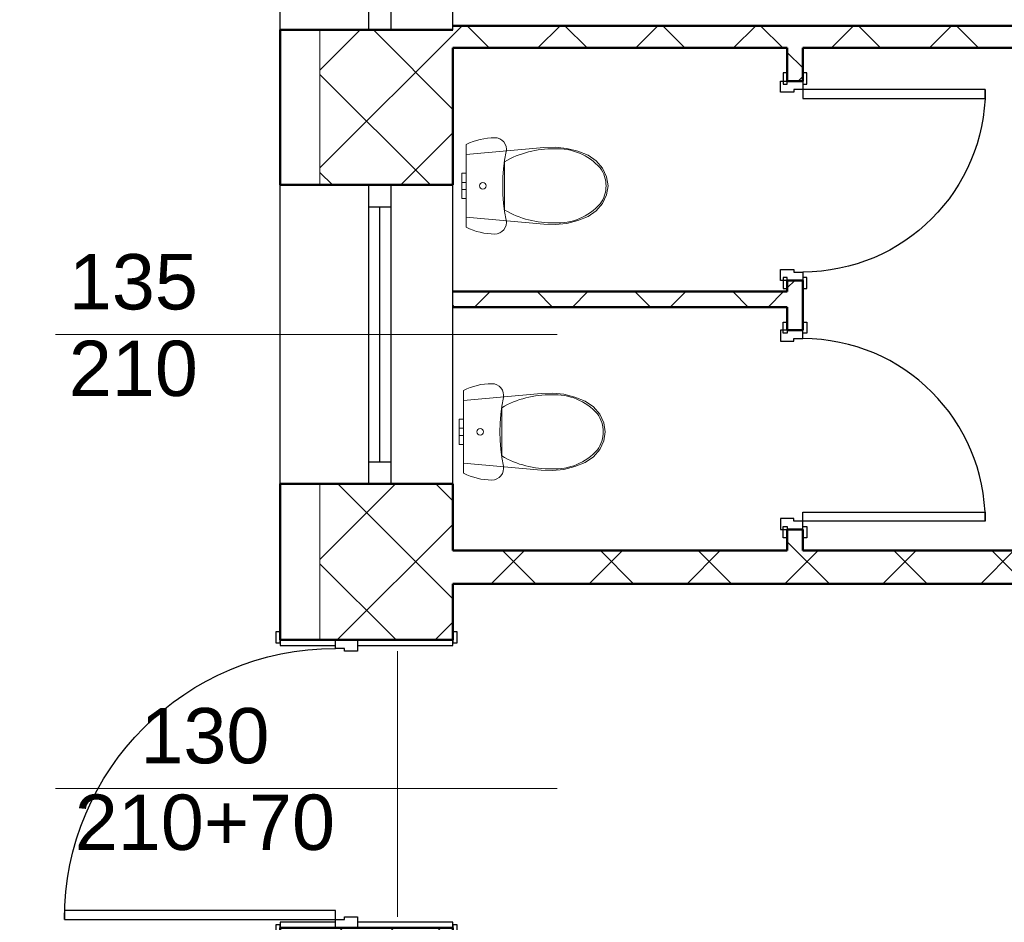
# Model space of a CAD drawing. Header units: millimetres. Extents: x 2215 to 12087, y 6991 to 11359.
# Tile 7 of 26: x 2973 to 3418, y 9784 to 10191. Entities that reach past the tile are written whole.
import ezdxf

# ---------------------------------------------------------------- set-up
doc = ezdxf.new("R2010")
doc.units = ezdxf.units.MM
doc.linetypes.add('{ Half Dash }', pattern=[0])
for name, color, linetype in [('2D - Ogólne', 7, 'Continuous'), ('Drzwi Archicad', 7, 'Continuous'), ('Konstrukcja - Ściany zew', 7, 'Continuous'), ('Okna Archicada', 7, 'Continuous'), ('Opisy - Teksty', 7, 'Continuous')]:
    doc.layers.add(name, color=color, linetype=linetype)
for name, color, linetype, lineweight in [('A_sanitarka', 140, 'Continuous', 13), ('A_ściany istniejące hatch', 82, 'Continuous', 9), ('opis wody', 7, '{ Half Dash }', 15)]:
    doc.layers.add(name, color=color, linetype=linetype, lineweight=lineweight)
doc.styles.get("Standard").update_dxf_attribs({"font": 'arial.ttf'})
doc.styles.add('STYL_AUTOMATYCZNY_1', font='arial.ttf')
doc.dimstyles.new('500', dxfattribs={"dimscale": 5, "dimtxt": 0.2, "dimasz": 0.2, "dimexe": 0.3, "dimexo": 0.625, "dimgap": 0.05, "dimtad": 1, "dimzin": 1, "dimtxsty": 'Standard', "dimblk": 'ARCHTICK', "dimcen": 2.5, "dimadec": 0, "dimazin": 0, "dimtfac": 1, "dimtmove": 0, "dimatfit": 3, "dimfxl": 0.3, "dimfxlon": 1, "dimarcsym": 0})

# ---------------------------------------------------------------- blocks, each defined once
blk = doc.blocks.new('Okno 27_2')
at = {"layer": 'Okna Archicada', "color": 7, "linetype": 'Continuous', "lineweight": 25}
for p, q in [((-675, 400), (675, 400)), ((-675, 0), (-575.0000000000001, 0)), ((-575.0000000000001, 0), (-575.0000000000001, -100)), ((-575.0000000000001, 0), (575.0000000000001, 0)), ((575.0000000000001, -100), (575.0000000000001, 0)), ((575.0000000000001, 0), (675, 0)), ((-575.0000000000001, -50), (575.0000000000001, -50)), ((-575.0000000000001, -100), (-675, -100)), ((575.0000000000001, -100), (-575.0000000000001, -100)), ((675, -100), (575.0000000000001, -100)), ((-675, -380), (675, -380))]:
    blk.add_line(p, q, dxfattribs=at)
at = {"layer": 'Okna Archicada', "color": 7, "linetype": 'Continuous', "lineweight": 50}
for p, q in [((-675, 400), (-675, 0)), ((675, 400), (675, 0)), ((-675, 0), (-675, -100)), ((-675, 0), (-675, -100)), ((675, 0), (675, -100)), ((675, 0), (675, -100)), ((-675, -100), (-675, -380)), ((675, -100), (675, -380))]:
    blk.add_line(p, q, dxfattribs=at)
blk = doc.blocks.new('Drzwi metalowe 27_5')
at = {"layer": 'Drzwi Archicad', "color": 7, "linetype": 'Continuous', "lineweight": 25}
for p, q in [((572.0000000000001, 0), (572, 1224)), ((572, 1224), (612, 1224)), ((612, 1224), (612, 0)), ((-687, 250), (-687, 269)), ((-687, 269), (-637, 269)), ((-637, 269), (-637, 250)), ((637, 269), (687, 269)), ((637, 250), (637, 269)), ((687, 269), (687, 250)), ((-637, 250), (-687, 250)), ((-650, 0), (-650, 250)), ((-650, 250), (-625, 250)), ((-625, 250), (-625, 0)), ((625, 0), (625, 250)), ((625, 250), (650, 250)), ((687, 250), (637, 250)), ((650, 250), (650, 0)), ((-625, 0), (-650, 0)), ((-612, 0), (-650, 0)), ((-650, 0), (-650, -100)), ((-612, -40), (-612, 0)), ((612, 0), (572.0000000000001, 0)), ((650, 0), (612, 0)), ((612, 0), (612, -40)), ((650, 0), (625, 0)), ((650, -100), (650, 0)), ((-600, -40), (-612, -40)), ((-600, -100), (-600, -40)), ((612, -40), (600, -40)), ((600, -40), (600, -100)), ((-650, -530), (-650, -100)), ((-650, -100), (-625, -100)), ((-650, -100), (-600, -100)), ((-625, -100), (-625, -530)), ((600, -100), (650, -100)), ((625, -530), (625, -100)), ((625, -100), (650, -100)), ((650, -100), (650, -530)), ((-687, -549), (-687, -530)), ((-687, -530), (-637, -530)), ((-625, -530), (-650, -530)), ((-637, -530), (-637, -549)), ((650, -530), (625, -530)), ((637, -530), (687, -530)), ((637, -549), (637, -530)), ((687, -530), (687, -549)), ((-637, -549), (-687, -549)), ((687, -549), (637, -549))]:
    blk.add_line(p, q, dxfattribs=at)
at = {"layer": 'Drzwi Archicad', "color": 7, "linetype": 'Continuous', "lineweight": 50}
for p, q in [((-650, 250), (-687, 250)), ((-650, 250), (-687, 250)), ((-650, 250), (-650, 0)), ((-650, 250), (-650, 0)), ((-650, 250), (-650, 0)), ((650, 250), (650, 0)), ((650, 250), (650, 0)), ((650, 250), (650, 0)), ((650, 250), (687, 250)), ((650, 250), (687, 250)), ((-650, 0), (-650, -100)), ((-650, 0), (-650, -100)), ((650, 0), (650, -100)), ((650, 0), (650, -100)), ((-650, -100), (-650, -530)), ((-650, -100), (-650, -530)), ((650, -100), (650, -530)), ((650, -100), (650, -530)), ((-650, -530), (-687, -530)), ((-650, -530), (-687, -530)), ((650, -530), (687, -530)), ((650, -530), (687, -530))]:
    blk.add_line(p, q, dxfattribs=at)
at = {"layer": 'Drzwi Archicad', "color": 7, "linetype": 'Continuous', "lineweight": 25}
blk.add_arc((612, 0), 1224, 90, 180, dxfattribs=at)
blk = doc.blocks.new('Ściana_11_1', base_point=(-17472.26123587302, 24720))
at = {"layer": 'Konstrukcja - Ściany zew', "color": 7, "linetype": 'Continuous', "lineweight": 50}
for p, q in [((-18252.26123587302, 20020.96329539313), (-17852.26123587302, 20020.96329539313)), ((-17852.26123587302, 20020.96329539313), (-17752.26123587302, 20020.96329539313)), ((-17752.26123587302, 20020.96329539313), (-17472.26123587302, 20020.96329539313)), ((-18252.26123587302, 19321.1634551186), (-17852.26123587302, 19321.1634551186)), ((-17852.26123587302, 19321.1634551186), (-17752.26123587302, 19321.1634551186)), ((-17752.26123587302, 19321.1634551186), (-17472.26123587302, 19321.1634551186)), ((-18252.26123587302, 17971.1634551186), (-17852.26123587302, 17971.1634551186)), ((-17852.26123587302, 17971.1634551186), (-17752.26123587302, 17971.1634551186)), ((-17752.26123587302, 17971.1634551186), (-17472.26123587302, 17971.1634551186)), ((-18252.26123587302, 17266.36361484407), (-18252.26123587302, 17303.36361484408)), ((-17472.26123587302, 17266.36361484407), (-17472.26123587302, 17303.36361484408)), ((-18252.26123587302, 17266.36361484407), (-18002.26123587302, 17266.36361484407)), ((-18252.26123587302, 17266.36361484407), (-18002.26123587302, 17266.36361484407)), ((-18002.26123587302, 17266.36361484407), (-17902.26123587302, 17266.36361484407)), ((-17902.26123587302, 17266.36361484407), (-17472.26123587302, 17266.36361484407))]:
    blk.add_line(p, q, dxfattribs=at)
at = {"layer": 'Konstrukcja - Ściany zew', "color": 7, "linetype": 'Continuous', "lineweight": 50, "flags": 128}
for points in [[(-18252.26123587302, 20020.96329539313), (-18252.26123587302, 19321.1634551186)], [(-17472.26123587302, 19321.1634551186), (-17472.26123587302, 19939.99999999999)], [(-18252.26123587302, 17971.1634551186), (-18252.26123587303, 17266.36361484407)], [(-17472.26123587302, 17670), (-17472.26123587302, 17971.1634551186)], [(-17472.26123587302, 17266.36361484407), (-17472.26123587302, 17520)]]:
    blk.add_lwpolyline(points, dxfattribs=at)
at = {"layer": 'Drzwi Archicad', "color": 21, "linetype": 'Continuous', "lineweight": 13, "true_color": 0xff9955, "xscale": -1, "zscale": 1000, "rotation": 89.99999999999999}
blk.add_blockref('Drzwi metalowe 27_5', (-18002.26123587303, 16616.36361484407), dxfattribs=at)
at = {"layer": 'Okna Archicada', "color": 21, "linetype": 'Continuous', "lineweight": 13, "true_color": 0xff9955, "zscale": 1000, "rotation": 89.99999999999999}
for p in [(-17852.26123587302, 20695.96329539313), (-17852.26123587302, 18646.1634551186)]:
    blk.add_blockref('Okno 27_2', p, dxfattribs=at)
blk = doc.blocks.new('Ściana_30_1', base_point=(-17472.26123587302, 17520))
at = {"layer": 'Konstrukcja - Ściany zew', "color": 7, "linetype": 'Continuous', "lineweight": 50, "flags": 128}
for points in [[(-15962.26123587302, 17670), (-17472.26123587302, 17670)], [(-13333.26123587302, 17670), (-15892.26123587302, 17670)], [(-17472.26123587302, 17520), (-12902.26123348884, 17520)]]:
    blk.add_lwpolyline(points, dxfattribs=at)
blk = doc.blocks.new('Ściana_110_1', base_point=(-17472.26123587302, 19940))
at = {"layer": 'Konstrukcja - Ściany zew', "color": 7, "linetype": 'Continuous', "lineweight": 50, "flags": 128}
for points in [[(-12872.26126686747, 20040), (-17472.26123587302, 20040)], [(-17472.26123587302, 19940), (-15962.26123587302, 19940)], [(-15892.26123587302, 19940), (-13333.26123587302, 19940)]]:
    blk.add_lwpolyline(points, dxfattribs=at)
blk = doc.blocks.new('Ściana_111_1', base_point=(-17472.26123587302, 18770))
at = {"layer": 'Konstrukcja - Ściany zew', "color": 7, "linetype": 'Continuous', "lineweight": 50, "flags": 128}
for points in [[(-15962.26123587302, 18840), (-17472.26123587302, 18840)], [(-17472.26123587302, 18770), (-15962.26123587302, 18770)]]:
    blk.add_lwpolyline(points, dxfattribs=at)
blk = doc.blocks.new('Drzwi metalowe 27_21')
at = {"layer": 'Drzwi Archicad', "color": 7, "linetype": 'Continuous', "lineweight": 25}
for p, q in [((371.9999999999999, 0), (371.9999999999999, 824)), ((371.9999999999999, 824), (411.9999999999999, 824)), ((411.9999999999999, 824), (411.9999999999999, 0)), ((-487, 0), (-487, 19)), ((-487, 19), (-437, 19)), ((-437, 0), (-487, 0)), ((-412.0000000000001, 0), (-450, 0)), ((-450, 0), (-450, -100)), ((-437, 19), (-437, 0)), ((-412.0000000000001, -40), (-412.0000000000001, 0)), ((411.9999999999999, 0), (371.9999999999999, 0)), ((450, 0), (412.0000000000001, 0)), ((412.0000000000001, 0), (412.0000000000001, -40)), ((437, 19), (487, 19)), ((437, 0), (437, 19)), ((487, 0), (437, 0)), ((450, -100), (450, 0)), ((487, 19), (487, 0)), ((-400, -40), (-412.0000000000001, -40)), ((-400, -100), (-400, -40)), ((412.0000000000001, -40), (400, -40)), ((400, -40), (400, -100)), ((-487, -89.00000000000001), (-487, -70)), ((-487, -70), (-437, -70)), ((-437, -70), (-437, -89.00000000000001)), ((437, -70), (487, -70)), ((437, -89.00000000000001), (437, -70)), ((487, -70), (487, -89.00000000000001)), ((-437, -89.00000000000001), (-487, -89.00000000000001)), ((-450, -100), (-400, -100)), ((400, -100), (450, -100)), ((487, -89.00000000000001), (437, -89.00000000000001))]:
    blk.add_line(p, q, dxfattribs=at)
at = {"layer": 'Drzwi Archicad', "color": 7, "linetype": 'Continuous', "lineweight": 50}
for p, q in [((-450, 0), (-487, 0)), ((-450, 0), (-487, 0)), ((-450, 0), (-450, -70)), ((-450, 0), (-450, -70)), ((450, 0), (450, -70)), ((450, 0), (450, -70)), ((450, 0), (487, 0)), ((450, 0), (487, 0)), ((-450, -70), (-487, -70)), ((-450, -70), (-487, -70)), ((450, -70), (487, -70)), ((450, -70), (487, -70))]:
    blk.add_line(p, q, dxfattribs=at)
at = {"layer": 'Drzwi Archicad', "color": 7, "linetype": 'Continuous', "lineweight": 25}
blk.add_arc((411.9999999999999, 0), 824, 90, 180, dxfattribs=at)
blk = doc.blocks.new('Ściana_112_1', base_point=(-15962.26123587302, 19940))
at = {"layer": 'Konstrukcja - Ściany zew', "color": 7, "linetype": 'Continuous', "lineweight": 50}
for p, q in [((-15962.26123587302, 19789.96846352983), (-15962.26123587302, 19826.96846352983)), ((-15892.26123587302, 19789.96846352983), (-15962.26123587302, 19789.96846352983)), ((-15892.26123587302, 19789.96846352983), (-15892.26123587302, 19826.96846352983)), ((-15962.26123587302, 18889.96846352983), (-15962.26123587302, 18852.96846352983)), ((-15892.26123587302, 18889.96846352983), (-15962.26123587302, 18889.96846352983)), ((-15892.26123587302, 18889.96846352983), (-15892.26123587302, 18852.96846352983)), ((-15962.26123587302, 18665.18931810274), (-15962.26123587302, 18702.18931810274)), ((-15892.26123587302, 18665.18931810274), (-15892.26123587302, 18702.18931810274)), ((-15892.26123587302, 18665.18931810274), (-15962.26123587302, 18665.18931810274)), ((-15962.26123587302, 17765.18931810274), (-15962.26123587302, 17728.18931810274)), ((-15892.26123587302, 17765.18931810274), (-15962.26123587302, 17765.18931810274)), ((-15892.26123587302, 17765.18931810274), (-15892.26123587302, 17728.18931810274))]:
    blk.add_line(p, q, dxfattribs=at)
at = {"layer": 'Konstrukcja - Ściany zew', "color": 7, "linetype": 'Continuous', "lineweight": 50, "flags": 128}
for points in [[(-15962.26123587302, 19940), (-15962.26123587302, 19789.96844750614)], [(-15892.26123587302, 19789.96844750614), (-15892.26123587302, 19940)], [(-15962.26123587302, 18889.96845480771), (-15962.26123587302, 18840)], [(-15892.26123587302, 18665.189312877), (-15892.26123587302, 18889.96845480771)], [(-15962.26123587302, 18770), (-15962.26123587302, 18665.189312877)], [(-15962.26123587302, 17765.18932017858), (-15962.26123587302, 17670)], [(-15892.26123587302, 17670), (-15892.26123587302, 17765.18932017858)]]:
    blk.add_lwpolyline(points, dxfattribs=at)
at = {"layer": 'Drzwi Archicad', "color": 21, "linetype": 'Continuous', "lineweight": 13, "true_color": 0xff9955, "xscale": -1, "zscale": 1000, "rotation": 270}
blk.add_blockref('Drzwi metalowe 27_21', (-15892.26123587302, 19339.96846352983), dxfattribs=at)
at = {"layer": 'Drzwi Archicad', "color": 21, "linetype": 'Continuous', "lineweight": 13, "true_color": 0xff9955, "zscale": 1000, "rotation": 270}
blk.add_blockref('Drzwi metalowe 27_21', (-15892.26123587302, 18215.18931810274), dxfattribs=at)
blk = doc.blocks.new('WC 27')
for p, q in [((-57.00000000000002, 19.99999999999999), (-40.30508652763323, 19.99999999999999)), ((-57.00000000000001, -1.396097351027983e-14), (-57.00000000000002, 19.99999999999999)), ((-40.30508652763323, 19.99999999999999), (-16, 19.99999999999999)), ((-16.00000000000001, 20), (-11.31370849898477, 20)), ((-16, -3.918869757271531e-15), (-16.00000000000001, 20)), ((-11.31370849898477, 20), (-5.204170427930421e-15, 20)), ((-5.204170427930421e-15, 20), (11.31370849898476, 20)), ((0, -9.797174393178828e-16), (11.31370849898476, 2.078294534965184e-15)), ((11.31370849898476, 20), (16, 20)), ((11.31370849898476, 2.078294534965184e-15), (16, 3.918869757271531e-15)), ((16, 3.918869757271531e-15), (16, 20)), ((16, 20), (40.30508652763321, 20.00000000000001)), ((16, 8.344386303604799e-16), (40.30508652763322, 7.403924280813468e-15)), ((40.30508652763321, 20.00000000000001), (57.00000000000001, 20.00000000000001)), ((40.30508652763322, 7.403924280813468e-15), (57.00000000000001, 1.396097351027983e-14)), ((57.00000000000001, 1.396097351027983e-14), (57.00000000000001, 20.00000000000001)), ((-57.00000000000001, -1.396097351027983e-14), (-40.30508652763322, -1.233987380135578e-14)), ((-40.30508652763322, -1.233987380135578e-14), (-16, -7.003300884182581e-15)), ((-16, -3.918869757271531e-15), (-11.31370849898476, -3.463824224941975e-15)), ((-11.31370849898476, -3.463824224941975e-15), (0, -9.797174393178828e-16)), ((0, -173.043128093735), (-108.9414490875, -173.043128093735)), ((108.94192722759, -173.0439845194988), (0, -173.043128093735))]:
    blk.add_line(p, q)
at = {"flags": 128}
for points in [[(-186.7682631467, 0), (-193.8693581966, -15.0746413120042), (-200.0738475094, -30.5397014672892), (-205.3603698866, -46.34193640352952), (-209.7107245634, -62.42694121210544), (-213.1099338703, -78.73933744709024), (-215.5462948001, -95.22296378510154), (-217.0114192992, -111.8210693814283), (-217.5002631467, -128.4765092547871), (-216.2173727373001, -140.0108815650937), (-212.4322594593, -150.9820926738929), (-206.3296959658, -160.8545761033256), (-198.2075826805, -169.1464004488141), (-188.4624056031, -175.4527951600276), (-177.5698815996, -179.4659096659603), (-166.0617359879, -180.989841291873), (-154.4997460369, -179.9501983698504), (-116.2154201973, -173.1684674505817), (-77.63938685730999, -168.3121815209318), (-38.86847430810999, -165.3935301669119), (0, -164.4198393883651), (38.86847430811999, -165.3935301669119), (77.63938685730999, -168.3121815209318), (116.2154201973, -173.1684674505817), (154.4997460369, -179.9501983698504), (166.0617359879, -180.989841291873), (177.5698815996, -179.4659096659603), (188.4624056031, -175.4527951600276), (198.2075826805, -169.1464004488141), (206.3296959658, -160.8545761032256), (212.4322594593, -150.9820926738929), (216.2173727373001, -140.0108815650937), (217.5002631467, -128.4765092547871), (217.0114192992, -111.8210693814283), (215.5462948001, -95.22296378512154), (213.1099338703, -78.73933744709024), (209.7107245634, -62.42694121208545), (205.3603698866, -46.34193640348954), (200.0738475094, -30.53970146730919), (193.8693581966, -15.0746413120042), (186.7682631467, 0)], [(-169.4236422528, -453.4253930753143), (-157.0185212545, -503.1720699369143), (-137.9976229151, -550.1101050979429), (-112.3998459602, -587.3056767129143), (-79.35704269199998, -615.8237892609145), (-41.04853310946, -633.7835462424), (0, -640.0005631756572), (41.04853310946, -633.7835462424), (79.35704269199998, -615.8237892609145), (112.3998459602, -587.3056767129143), (137.9976229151, -550.1101050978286), (157.0185212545, -503.1720699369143), (169.4236422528, -453.4253930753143), (174.911377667, -402.0795756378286), (173.3483030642, -350.3829989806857), (140.9747959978, 0), (-140.9747959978, 0), (-173.3483030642, -350.3829989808), (-174.911377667, -402.0795756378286)]]:
    blk.add_lwpolyline(points, close=True, dxfattribs=at)
blk.add_ellipse((0, -74.97928748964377), major_axis=(15.00000000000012, 0), ratio=0.9997238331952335)
for centre, major_axis, ratio, start_param, end_param in [((258.0954531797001, -387.9368792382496), (2.605531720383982e-14, 425.5156216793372), 0.999376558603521, 1.04139159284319, 1.594412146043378), ((-258.0954531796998, -387.9368792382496), (2.605531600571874e-14, 425.515602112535), 0.999376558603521, 4.688770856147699, 5.241791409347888), ((89.46048916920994, -412.3034721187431), (1.574013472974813e-14, 257.0559077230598), 0.999376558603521, 1.515065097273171, 2.415653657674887), ((-89.46048916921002, -412.3034721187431), (1.574012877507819e-14, 257.0558104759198), 0.999376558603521, 3.867527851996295, 4.76811641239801), ((0.8128152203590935, -492.7552085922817), (8.48730025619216e-15, 138.6081319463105), 0.9993765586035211, 2.509088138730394, 3.135731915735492), ((-0.8118348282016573, -492.7582364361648), (8.487114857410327e-15, 138.6051041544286), 0.9993765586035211, 3.147453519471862, 3.774097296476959)]:
    blk.add_ellipse(centre, major_axis=major_axis, ratio=ratio, start_param=start_param, end_param=end_param)
blk = doc.blocks.new('_ArchTick')
at = {"color": 0, "linetype": 'ByBlock', "const_width": 0.15}
blk.add_lwpolyline([(-0.5, -0.5), (0.5, 0.5)], dxfattribs=at)
blk = doc.blocks.new('*D157')
at = {"layer": 'Defpoints', "color": 0, "transparency": 16777216}
for p in [(2222.553136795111, 10547.53561388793), (3154.175085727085, 10545.72650943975), (3148.007186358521, 7369.486223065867)]:
    blk.add_point(p, dxfattribs=at)
at = {"layer": 'opis wody', "color": 0, "lineweight": -2, "transparency": 16777216}
for p, q in [((2216.385237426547, 7371.295327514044), (2222.553136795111, 10547.53561388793)), ((2224.053133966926, 10547.53270106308), (2221.053139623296, 10547.53852671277)), ((2217.885234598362, 7371.292414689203), (2214.885240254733, 7371.298240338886))]:
    blk.add_line(p, q, dxfattribs=at)
for p, rotation in [((2222.553136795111, 10547.53561388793), 89.8887382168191), ((2216.385237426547, 7371.295327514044), 269.8887382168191)]:
    blk.add_blockref('_ArchTick', p, dxfattribs=dict(at, rotation=rotation))
at = {"layer": 'opis wody', "color": 0, "transparency": 16777216, "insert": (2218.618233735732, 8959.41712315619), "char_height": 1, "attachment_point": 5, "rotation": 89.8887382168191}
blk.add_mtext('3176,25', dxfattribs=at)

msp = doc.modelspace()

# ---------------------------------------------------------------- hatches: boundary and pattern name
at = {"layer": 'A_ściany istniejące hatch', "lineweight": 13, "true_color": 0x000000}
h = msp.add_hatch(dxfattribs=at)
h.set_pattern_fill('NET', color=18, scale=250, angle=45)
h.set_pattern_definition([(45, (37623.19275181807, 4864.106082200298), (-22.09708691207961, 22.09708691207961), []), (135, (37623.19275181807, 4864.106082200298), (-22.09708691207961, -22.09708691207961), [])])
h.paths.add_polyline_path([(5636.561703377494, 10020.42952679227), (5678.561703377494, 10020.42952397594), (5678.561703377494, 9758.429524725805), (5888.561703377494, 9758.429524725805), (5888.561703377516, 9716.429524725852), (5636.561703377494, 9716.429524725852)], flags=16)
h.paths.add_polyline_path([(6230.563354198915, 9744.429524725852), (6230.563354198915, 9684.429524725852), (6110.561703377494, 9684.429524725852), (6110.561703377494, 9524.429524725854), (6050.561703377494, 9524.429524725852), (6050.561703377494, 9716.429524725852), (6008.561703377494, 9716.429524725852), (6008.561703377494, 9758.429524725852), (6012.561703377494, 9758.429524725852), (6012.561703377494, 10417.42952472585), (5678.561703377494, 10417.42952472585), (5678.561703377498, 10371.42952472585), (5636.561703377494, 10371.42952472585), (5636.561703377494, 10461.42952472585), (6094.561703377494, 10461.42952472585), (6094.561700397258, 10417.42952472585), (6056.561703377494, 10417.42952472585), (6056.561703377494, 9744.429524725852)], flags=17)
h.paths.add_polyline_path([(6834.561703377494, 9744.429524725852), (6976.561703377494, 9744.429524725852), (6976.561703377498, 9806.429524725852), (7020.561703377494, 9806.429524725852), (7020.561703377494, 9521.429527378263), (6960.561703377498, 9521.429527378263), (6960.561703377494, 9684.429524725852), (6834.561703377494, 9684.429524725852)], flags=17)
h.paths.add_polyline_path([(6877.561703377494, 8864.429524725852), (6960.561703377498, 8864.429524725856), (6960.561703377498, 8979.429527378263), (7020.561703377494, 8979.429527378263), (7020.561703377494, 8806.429524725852), (6960.561703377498, 8806.429524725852), (6960.561703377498, 8839.429524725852), (6877.561703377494, 8839.429524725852)], flags=17)
h.paths.add_polyline_path([(6520.561703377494, 9434.429524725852), (6550.561703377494, 9434.429524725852), (6550.561703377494, 9404.429524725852), (6520.561703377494, 9404.429524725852)], flags=17)
h.paths.add_polyline_path([(6520.561703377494, 9140.429524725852), (6550.561703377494, 9140.429524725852), (6550.561703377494, 9170.429524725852), (6520.561703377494, 9170.429524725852)], flags=17)
h.paths.add_polyline_path([(6032.561703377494, 7594.429524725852), (6092.561703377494, 7594.429524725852), (6092.561703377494, 7434.429524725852), (6330.561703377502, 7434.429524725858), (6330.561703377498, 7614.429524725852), (6390.561703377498, 7614.429524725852), (6390.561703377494, 7434.429524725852), (6960.561703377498, 7434.429524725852), (6960.561703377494, 7584.429524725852), (7020.561703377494, 7584.429524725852), (7020.561703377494, 7374.429524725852), (6032.561703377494, 7374.429524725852)])
h.paths.add_polyline_path([(3550.561707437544, 10744.42952472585), (3763.561703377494, 10744.42952707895), (3763.56169834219, 10838.46374156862), (3788.561700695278, 10838.46373539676), (3788.561700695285, 10719.42952472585), (3550.561707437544, 10719.42952472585)], flags=17)
h.paths.add_polyline_path([(4183.561703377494, 10718.77503507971), (4218.561703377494, 10718.77503507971), (4218.561703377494, 10838.46373539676), (4183.561703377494, 10838.46373539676)], flags=17)
h.paths.add_polyline_path([(4473.561703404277, 8894.429524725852), (4543.561691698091, 8894.429524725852), (4543.561691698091, 8834.429524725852), (4473.561703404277, 8834.429524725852)], flags=17)
h.paths.add_polyline_path([(4883.56170340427, 8894.429524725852), (4953.56170340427, 8894.429524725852), (4953.56170340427, 8834.429524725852), (4883.56170340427, 8834.429524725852)], flags=17)
h.paths.add_polyline_path([(5324.561703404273, 8894.429524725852), (5392.561691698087, 8894.429524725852), (5392.561691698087, 8834.429524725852), (5324.561703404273, 8834.429524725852)], flags=17)
h.paths.add_polyline_path([(5527.56170340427, 8894.429524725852), (5608.561691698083, 8894.429524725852), (5608.561691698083, 8834.429524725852), (5527.56170340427, 8834.429524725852)], flags=17)
h.paths.add_polyline_path([(6110.561703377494, 9394.42952066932), (6050.561703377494, 9394.42952066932), (6050.561703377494, 9318.429524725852), (6110.561703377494, 9318.429524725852)], flags=17)
h.paths.add_polyline_path([(5678.561703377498, 10241.42952249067), (5636.561703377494, 10241.42952249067), (5636.561703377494, 10150.42952621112), (5678.561703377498, 10150.42952621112)], flags=16)
h.paths.add_polyline_path([(6224.561703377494, 10461.42952472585), (6358.561703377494, 10461.42952472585), (6358.561703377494, 10417.42952472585), (6224.561703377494, 10417.42952472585)], flags=17)
h.paths.add_polyline_path([(6976.561703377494, 10141.42952673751), (7020.561703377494, 10141.42952673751), (7020.561703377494, 10216.42952472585), (6976.561703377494, 10216.42952472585)], flags=17)
h.paths.add_polyline_path([(6976.561703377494, 9936.429524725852), (7020.561703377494, 9936.429524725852), (7020.561703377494, 10011.42952472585), (6976.561703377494, 10011.42952472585)], flags=17)
h.paths.add_polyline_path([(6960.561703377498, 9315.429529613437), (7020.561703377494, 9315.429529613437), (7020.561703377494, 9391.429527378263), (6960.561703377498, 9391.429527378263)], flags=17)
h.paths.add_polyline_path([(6960.561703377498, 9109.429529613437), (7020.561703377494, 9109.429529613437), (7020.561703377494, 9185.429527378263), (6960.561703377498, 9185.429527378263)], flags=17)
h.paths.add_polyline_path([(6960.561703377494, 8601.42952696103), (7020.561703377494, 8601.42952696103), (7020.561703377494, 8676.429524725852), (6960.561703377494, 8676.429524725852)], flags=17)
h.paths.add_polyline_path([(6960.561703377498, 8396.429526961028), (7020.561703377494, 8396.429526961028), (7020.561703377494, 8471.429524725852), (6960.561703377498, 8471.429524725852)], flags=17)
h.paths.add_polyline_path([(6960.561703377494, 7924.429526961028), (7020.561703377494, 7924.429526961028), (7020.561703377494, 7994.429524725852), (6960.561703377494, 7994.429524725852)], flags=17)
h.paths.add_polyline_path([(7020.561703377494, 7719.429524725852), (6960.561703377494, 7719.429524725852), (6960.561703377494, 7789.429524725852), (7020.561703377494, 7789.429524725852)], flags=17)
h.paths.add_polyline_path([(5735.561703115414, 7834.429524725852), (5805.561703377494, 7834.429524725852), (5805.561703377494, 7774.429524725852), (5735.561703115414, 7774.429524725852)], flags=17)
h.paths.add_polyline_path([(5530.561703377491, 7774.429524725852), (5600.561703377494, 7774.429524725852), (5600.561703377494, 7834.429524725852), (5530.561703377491, 7834.429524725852)], flags=17)
h.paths.add_polyline_path([(5325.561703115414, 7834.429524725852), (5395.561703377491, 7834.429524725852), (5395.561703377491, 7774.429524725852), (5325.561703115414, 7774.429524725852)], flags=17)
h.paths.add_polyline_path([(5068.561703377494, 7774.429524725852), (5190.561691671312, 7774.429524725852), (5190.561691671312, 7834.429524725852), (5068.561703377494, 7834.429524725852)], flags=17)
h.paths.add_polyline_path([(4863.561703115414, 7834.429524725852), (4933.561703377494, 7834.429524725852), (4933.561703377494, 7774.429524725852), (4863.561703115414, 7774.429524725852)], flags=17)
h.paths.add_polyline_path([(4658.561703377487, 7774.429524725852), (4728.561703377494, 7774.429524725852), (4728.561703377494, 7834.429524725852), (4658.561703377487, 7834.429524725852)], flags=17)
h.paths.add_polyline_path([(4453.561703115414, 7834.429524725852), (4523.561703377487, 7834.429524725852), (4523.561703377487, 7774.429524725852), (4453.561703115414, 7774.429524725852)], flags=17)
h.paths.add_polyline_path([(6342.561703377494, 7834.429524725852), (6256.061703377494, 7834.429524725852), (6256.077114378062, 7774.429524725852), (6330.561703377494, 7774.429524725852), (6330.561703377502, 7724.429524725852), (6390.561703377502, 7724.429524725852), (6390.561703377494, 7967.929524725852), (6342.561703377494, 7967.929524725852)], flags=17)
h.paths.add_polyline_path([(6146.061703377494, 7834.429524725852), (6146.077114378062, 7774.429524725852), (6092.561703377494, 7774.429524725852), (6092.561703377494, 7734.429524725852), (6032.561703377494, 7734.429524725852), (6032.561703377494, 7774.429524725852), (5940.561703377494, 7774.429524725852), (5940.561703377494, 7834.429524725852)], flags=17)
h.paths.add_polyline_path([(4158.561703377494, 7728.429524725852), (4218.561703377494, 7728.429524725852), (4218.561703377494, 7774.429524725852), (4318.561703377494, 7774.429524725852), (4318.561691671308, 7834.429524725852), (4158.561703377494, 7834.429524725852)], flags=17)
h.paths.add_polyline_path([(5948.56170340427, 8894.429524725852), (6050.561703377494, 8894.429524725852), (6050.561703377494, 9188.429524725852), (6110.561703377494, 9188.429520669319), (6110.561703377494, 8864.429524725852), (6127.561703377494, 8864.429524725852), (6127.561703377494, 8839.429524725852), (6110.561703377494, 8839.429524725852), (6110.561703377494, 8484.429524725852), (6137.561703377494, 8484.429524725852), (6137.561703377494, 8404.429524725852), (6110.561703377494, 8404.429524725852), (6110.561703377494, 8184.429524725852), (5935.061703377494, 8184.429524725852), (5935.061703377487, 8232.429524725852), (6070.561703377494, 8232.429524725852), (6070.561703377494, 8834.429524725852), (5948.56170314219, 8834.429524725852)], flags=17)
h.paths.add_polyline_path([(5743.56170340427, 8894.429524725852), (5813.56170340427, 8894.429524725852), (5813.56170340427, 8834.429524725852), (5780.561703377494, 8834.429524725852), (5780.561703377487, 8668.429524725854), (5748.561703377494, 8668.429528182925), (5748.561703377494, 8834.429524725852), (5743.561703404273, 8834.429524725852)], flags=17)
h.paths.add_polyline_path([(5501.561703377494, 8232.429524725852), (5748.561703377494, 8232.429524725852), (5748.561703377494, 8382.429530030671), (5780.561703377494, 8382.429526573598), (5780.56170337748, 8232.429524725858), (5825.061703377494, 8232.429524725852), (5825.061703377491, 8184.429524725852), (5501.561703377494, 8184.429524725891)], flags=17)
h.paths.add_polyline_path([(4512.561703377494, 8232.429524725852), (4512.561703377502, 8184.429524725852), (4752.561703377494, 8184.429524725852), (4752.561703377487, 8232.429524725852), (4748.56170340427, 8232.429524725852), (4748.56170340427, 8324.429524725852), (4720.56170340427, 8324.429524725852), (4720.561703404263, 8232.429524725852)], flags=17)
h.paths.add_polyline_path([(4158.561703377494, 8925.429524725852), (4218.561703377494, 8925.429524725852), (4218.561703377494, 8894.429524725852), (4338.561703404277, 8894.429524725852), (4338.561691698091, 8834.429524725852), (4198.561703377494, 8834.429524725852), (4198.561703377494, 8232.429524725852), (4402.561703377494, 8232.429524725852), (4402.561703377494, 8184.429524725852), (4158.561703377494, 8184.429524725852)], flags=17)
h.paths.add_polyline_path([(4218.561703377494, 9221.844599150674), (4158.561703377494, 9221.844599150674), (4158.561703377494, 9065.429535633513), (4218.561703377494, 9065.429535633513)], flags=17)
h.paths.add_polyline_path([(4218.561703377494, 9436.403087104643), (4158.561703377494, 9436.403087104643), (4158.561703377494, 9356.844601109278), (4218.561703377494, 9356.844601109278)], flags=17)
h.paths.add_polyline_path([(4218.561703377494, 9651.429524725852), (4158.561703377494, 9651.429524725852), (4158.561703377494, 9571.403096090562), (4218.561703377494, 9571.403096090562)], flags=17)
h.paths.add_polyline_path([(4218.561703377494, 9971.429524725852), (4158.561703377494, 9971.429524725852), (4158.561703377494, 9786.429524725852), (4218.561703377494, 9786.429524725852)], flags=17)
h.paths.add_polyline_path([(4218.561703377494, 10176.42952472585), (4158.561703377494, 10176.42952472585), (4158.561703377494, 10106.42953754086), (4218.561703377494, 10106.42953754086)], flags=17)
h.paths.add_polyline_path([(4218.561703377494, 10391.42952472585), (4158.561703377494, 10391.42952472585), (4158.561703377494, 10311.42952472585), (4218.561703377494, 10311.42952472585)], flags=17)
h.paths.add_polyline_path([(3168.561703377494, 10116.54587023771), (3108.561703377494, 10116.54587023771), (3108.561703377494, 10186.52585426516), (3168.561703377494, 10186.52585426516), (3168.561703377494, 10188.42952472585), (3628.561703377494, 10188.42952472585), (3628.561703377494, 10178.42952472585), (3597.461703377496, 10178.42952472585), (3597.461703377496, 10102.42952472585), (3582.461703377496, 10102.42952472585), (3582.461703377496, 10178.42952472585), (3326.561703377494, 10178.42952472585), (3326.561703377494, 10163.42636947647), (3319.561703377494, 10163.42636947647), (3319.561703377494, 10178.42952472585), (3168.561703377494, 10178.42952472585)])
h.paths.add_polyline_path([(3168.561703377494, 10061.42952472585), (3168.561703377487, 10068.42952472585), (3319.561703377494, 10068.42952472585), (3319.561703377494, 10073.42637020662), (3326.561703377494, 10073.42637020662), (3326.561703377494, 10050.94845653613), (3319.561703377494, 10050.94845601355), (3319.561703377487, 10061.42952472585)], flags=17)
h.paths.add_polyline_path([(3108.561703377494, 9981.545870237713), (3168.561703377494, 9981.545870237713), (3168.561703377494, 9951.429524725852), (3319.561703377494, 9951.429524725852), (3319.561703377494, 9960.94845674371), (3326.561703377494, 9960.94845674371), (3326.561703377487, 9951.429524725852), (3582.461703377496, 9951.429524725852), (3582.461703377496, 10007.42952472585), (3597.461703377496, 10007.42952472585), (3597.461703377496, 9951.429524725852), (3625.561703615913, 9951.429524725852), (3625.561703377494, 9936.429524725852), (3168.561703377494, 9936.429524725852), (3168.561703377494, 9911.065886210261), (3108.561703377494, 9911.065886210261)])
h.paths.add_polyline_path([(3108.561703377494, 9781.065886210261), (3168.561703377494, 9781.065886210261), (3168.561703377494, 9736.429524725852), (3760.561703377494, 9736.429524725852), (3760.561703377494, 9753.694879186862), (3808.561703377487, 9753.694879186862), (3808.561703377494, 9424.428694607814), (3760.561703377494, 9424.428694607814), (3760.561703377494, 9696.429524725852), (3168.561703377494, 9696.429524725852), (3168.561703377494, 9618.558378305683), (3108.561703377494, 9618.558378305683)])
h.paths.add_polyline_path([(3108.561703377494, 9278.57839427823), (3168.561703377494, 9278.57839427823), (3168.561703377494, 9256.429524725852), (3760.561703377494, 9256.429524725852), (3760.561703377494, 9314.428694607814), (3808.561703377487, 9314.428694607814), (3808.561703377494, 8917.428694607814), (3760.561703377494, 8917.428694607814), (3760.561703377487, 9231.429524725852), (3168.561703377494, 9231.429524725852), (3168.561703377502, 9208.362109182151), (3108.561703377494, 9208.362109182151)])
h.paths.add_polyline_path([(3108.561703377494, 8864.231440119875), (3168.561703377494, 8864.231440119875), (3168.561703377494, 8794.429524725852), (3760.561703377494, 8794.429524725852), (3760.561703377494, 8807.428694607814), (3808.561703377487, 8807.428694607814), (3808.561703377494, 8748.790455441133), (3760.561703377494, 8748.790455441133), (3760.561703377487, 8751.429524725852), (3168.561703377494, 8751.429524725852), (3168.561703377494, 8699.231440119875), (3108.561703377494, 8699.231440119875)])
h.paths.add_polyline_path([(3108.561703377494, 8564.231440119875), (3168.561703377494, 8564.231440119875), (3168.561703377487, 8509.649263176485), (3227.561703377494, 8509.649263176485), (3227.561703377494, 8651.346943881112), (3236.925484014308, 8651.346943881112), (3236.925482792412, 8645.346943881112), (3233.561703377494, 8645.346943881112), (3233.561703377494, 8509.649263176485), (3330.561703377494, 8509.649263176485), (3330.561703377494, 8645.346943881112), (3325.925482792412, 8645.346943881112), (3325.925482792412, 8651.346943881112), (3341.106911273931, 8651.346943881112), (3341.106911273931, 8645.346943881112), (3336.561703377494, 8645.346943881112), (3336.561703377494, 8509.649263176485), (3433.561703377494, 8509.649263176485), (3433.561703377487, 8645.346943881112), (3430.106911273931, 8645.346943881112), (3430.106910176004, 8651.346943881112), (3439.561703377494, 8651.346943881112), (3439.561703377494, 8616.346943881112), (3443.733391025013, 8616.346943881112), (3443.733391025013, 8610.346943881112), (3439.561703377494, 8610.346943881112), (3439.561703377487, 8509.649263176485), (3607.561703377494, 8509.649263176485), (3607.561703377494, 8610.346943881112), (3532.73339317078, 8610.346943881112), (3532.73339217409, 8616.346943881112), (3613.561703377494, 8616.346943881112), (3613.561703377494, 8509.649263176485), (3760.561703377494, 8509.649263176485), (3760.561703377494, 8638.790455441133), (3808.561703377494, 8638.790455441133), (3808.561703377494, 8491.935586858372), (3760.561703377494, 8491.935586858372), (3760.561703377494, 8494.649263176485), (3613.561703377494, 8494.649263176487), (3613.561703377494, 8452.349261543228), (3607.561703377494, 8452.349263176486), (3607.561703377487, 8494.649263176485), (3168.561703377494, 8494.649263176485), (3108.561703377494, 8494.649263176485)])
h.paths.add_polyline_path([(3108.561703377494, 9413.57839427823), (3168.561703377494, 9413.57839427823), (3168.561703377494, 9483.558378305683), (3108.561703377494, 9483.558378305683)])
h.paths.add_polyline_path([(3108.561703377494, 8999.231440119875), (3168.561703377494, 8999.231440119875), (3168.561703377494, 9073.362109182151), (3108.561703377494, 9073.362109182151)], flags=17)
h.paths.add_polyline_path([(3108.561703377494, 8289.669279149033), (3168.561703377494, 8289.669279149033), (3168.561703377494, 8359.649263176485), (3108.561703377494, 8359.649263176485)], flags=17)
h.paths.add_polyline_path([(3108.561703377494, 8084.689295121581), (3108.561703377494, 8154.669279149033), (3168.561703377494, 8154.669279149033), (3168.561703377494, 8144.669279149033), (3215.561703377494, 8144.669279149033), (3215.561703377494, 8315.649279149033), (3226.772422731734, 8315.649279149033), (3226.772422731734, 8309.649279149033), (3221.561703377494, 8309.649279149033), (3221.561703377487, 8144.669279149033), (3320.561703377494, 8144.669279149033), (3320.561703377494, 8309.649279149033), (3315.772425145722, 8309.649279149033), (3315.772425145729, 8315.649279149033), (3331.073562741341, 8315.649279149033), (3331.073562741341, 8309.649279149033), (3326.561703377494, 8309.649279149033), (3326.561703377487, 8144.669279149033), (3423.561703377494, 8144.669279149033), (3423.561703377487, 8309.649279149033), (3420.073564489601, 8309.649279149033), (3420.073561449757, 8315.649279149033), (3434.10690999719, 8315.649279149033), (3434.106911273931, 8309.649279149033), (3429.561703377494, 8309.649279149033), (3429.561703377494, 8144.669279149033), (3526.561703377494, 8144.669279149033), (3526.561703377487, 8309.649279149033), (3523.106911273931, 8309.649279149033), (3523.106911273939, 8315.649279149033), (3526.561703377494, 8315.649279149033), (3526.561703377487, 8359.649263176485), (3607.561703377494, 8359.649263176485), (3607.561703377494, 8363.349262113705), (3613.561703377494, 8363.349262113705), (3613.561703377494, 8349.321729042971), (3607.561703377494, 8349.321729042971), (3607.561703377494, 8353.649263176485), (3532.561703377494, 8353.649263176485), (3532.561703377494, 8144.669279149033), (3607.561703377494, 8144.669279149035), (3607.561703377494, 8260.321724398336), (3613.561703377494, 8260.321726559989), (3613.561703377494, 8144.669279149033), (3760.561703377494, 8144.669279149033), (3760.561703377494, 8381.935586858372), (3808.561703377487, 8381.93558685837), (3808.561703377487, 7948.129524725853), (3760.561703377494, 7948.129524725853), (3760.561703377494, 8129.669279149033), (3613.561703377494, 8129.669279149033), (3613.561703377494, 8032.159770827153), (3607.561703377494, 8032.159770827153), (3607.561703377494, 8129.669279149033), (3532.561703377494, 8129.669279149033), (3532.561703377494, 7936.829524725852), (3607.561703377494, 7936.829524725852), (3607.561703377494, 7943.159770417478), (3613.561703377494, 7943.159770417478), (3613.561703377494, 7927.129525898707), (3607.561703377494, 7927.129524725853), (3607.561703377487, 7930.829524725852), (3526.561703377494, 7930.829524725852), (3526.561703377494, 8004.429524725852), (3523.106911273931, 8004.429524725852), (3523.106911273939, 8010.429524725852), (3526.561703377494, 8010.429524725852), (3526.561703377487, 8129.669279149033), (3429.561703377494, 8129.669279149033), (3429.561703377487, 8010.429524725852), (3434.106910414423, 8010.429524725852), (3434.106911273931, 8004.429524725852), (3420.073562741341, 8004.429524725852), (3420.073564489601, 8010.429524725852), (3423.561703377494, 8010.429524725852), (3423.561703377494, 8129.669279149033), (3326.561703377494, 8129.669279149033), (3326.561703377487, 8010.429524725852), (3331.073562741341, 8010.429524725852), (3331.073562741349, 8004.429524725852), (3315.772424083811, 8004.429524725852), (3315.772425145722, 8010.429524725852), (3320.561703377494, 8010.429524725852), (3320.561703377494, 8129.669279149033), (3221.561703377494, 8129.669279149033), (3221.561703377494, 8010.429524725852), (3226.772424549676, 8010.429524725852), (3226.772422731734, 8004.429524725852), (3215.561703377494, 8004.429524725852), (3215.561703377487, 8129.669279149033), (3168.561703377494, 8129.669279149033), (3168.561703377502, 8084.689295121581)])
h.paths.add_polyline_path([(3228.561703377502, 7693.429524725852), (3168.561703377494, 7693.429524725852), (3168.561703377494, 7774.429524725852), (3108.561703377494, 7774.429524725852), (3108.561703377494, 7949.689295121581), (3168.561703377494, 7949.689295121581), (3168.561703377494, 7834.429524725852), (3607.561703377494, 7834.429524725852), (3607.561703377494, 7838.129524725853), (3613.561703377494, 7838.12952596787), (3613.561703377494, 7834.429524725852), (3760.561703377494, 7834.429524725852), (3760.561703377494, 7838.129524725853), (3808.561703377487, 7838.129524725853), (3808.561703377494, 7783.429525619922), (3783.561703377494, 7783.429524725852), (3783.561703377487, 7794.429524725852), (3613.561703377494, 7794.429524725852), (3613.561703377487, 7789.689295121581), (3607.561703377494, 7789.689295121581), (3607.561703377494, 7794.429524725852), (3423.561703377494, 7794.429524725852), (3423.561703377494, 7754.176359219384), (3398.561703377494, 7754.176359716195), (3398.561703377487, 7794.429524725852), (3228.561703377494, 7794.429524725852)])
h.paths.add_polyline_path([(3228.561703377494, 7444.429524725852), (3228.561703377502, 7483.429524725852), (3168.561703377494, 7483.429524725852), (3168.561703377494, 7384.429524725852), (4218.561703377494, 7384.429524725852), (4218.561703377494, 7588.429524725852), (4158.561703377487, 7588.429524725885), (4158.561703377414, 7444.429524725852)])
edge = h.paths.add_edge_path()
edge.add_line((6488.561703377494, 10461.42952472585), (6488.561699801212, 10417.42952472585))
edge.add_line((6488.561699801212, 10417.42952472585), (6526.561703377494, 10417.42952472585))
edge.add_line((6526.561703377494, 10417.42952472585), (6526.561703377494, 10267.42952472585))
edge.add_line((6526.561703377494, 10267.42952472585), (6553.561703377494, 10267.42952472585))
edge.add_line((6553.561703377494, 10267.42952472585), (6553.561703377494, 10417.42952472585))
edge.add_line((6553.561703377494, 10417.42952472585), (6976.561703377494, 10417.42952472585))
edge.add_line((6976.561703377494, 10417.42952472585), (6976.561703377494, 10346.42952298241))
edge.add_line((6976.561703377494, 10346.42952298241), (7020.561703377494, 10346.42952472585))
edge.add_line((7020.561703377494, 10346.42952472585), (7020.561703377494, 10461.42952472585))
edge.add_line((7020.561703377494, 10461.42952472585), (6488.561703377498, 10461.42956796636))
edge.add_line((3153.561703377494, 10838.46374156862), (3188.561703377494, 10838.46374156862))
edge.add_line((3188.561703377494, 10838.46374156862), (3188.561710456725, 10744.42952707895))
edge.add_line((3188.561710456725, 10744.42952707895), (3370.561703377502, 10744.42952707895))
edge.add_line((3370.561703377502, 10744.42952707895), (3370.5617075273, 10719.42952472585))
edge.add_line((3370.5617075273, 10719.42952472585), (3153.561703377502, 10719.42952472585))
edge.add_line((3153.561703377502, 10719.42952472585), (3153.561703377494, 10838.46373539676))
edge.add_line((4748.56170340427, 8434.429524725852), (4720.56170340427, 8434.429524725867))
edge.add_line((4720.56170340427, 8434.429524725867), (4720.561703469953, 8719.429524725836))
edge.add_line((4720.561703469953, 8719.429524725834), (4748.561703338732, 8719.429524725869))
edge.add_line((4748.561703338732, 8719.42952472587), (4748.561703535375, 8639.448574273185))
edge.add_line((4748.561703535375, 8639.448574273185), (4748.561703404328, 8547.820967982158))
edge.add_line((4748.561703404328, 8547.820967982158), (4748.561703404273, 8444.429524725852))
edge.add_line((4748.561703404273, 8444.429524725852), (4748.561691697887, 8434.429524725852))
edge.add_line((4058.561703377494, 10716.42952472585), (4218.561703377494, 10716.42952472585))
edge.add_line((4218.561703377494, 10716.42952472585), (4218.561703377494, 10526.42952472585))
edge.add_line((4218.561703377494, 10526.42952472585), (4158.561703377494, 10526.42952472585))
edge.add_line((4158.561703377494, 10526.42952472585), (4158.561703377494, 10656.42952472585))
edge.add_line((4158.561703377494, 10656.42952472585), (4058.561703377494, 10656.42952472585))
edge.add_line((4058.561703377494, 10656.42952472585), (4058.561701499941, 10716.42952472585))
edge.add_line((3550.561709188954, 10716.42952472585), (3908.561703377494, 10716.42952472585))
edge.add_line((3908.561703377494, 10716.42952472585), (3908.561703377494, 10656.42952472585))
edge.add_line((3908.561703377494, 10656.42952472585), (3808.561703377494, 10656.42952472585))
edge.add_line((3808.561703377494, 10656.42952472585), (3808.561703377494, 9863.694879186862))
edge.add_line((3808.561703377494, 9863.694879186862), (3760.561703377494, 9863.694879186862))
edge.add_line((3760.561703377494, 9863.694879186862), (3760.561703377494, 9936.429524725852))
edge.add_line((3760.561703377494, 9936.429524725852), (3720.561706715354, 9936.429524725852))
edge.add_line((3720.561706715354, 9936.429524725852), (3720.561703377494, 9951.429524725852))
edge.add_line((3720.561703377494, 9951.429524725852), (3760.561703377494, 9951.429524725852))
edge.add_line((3760.561703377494, 9951.429524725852), (3760.561703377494, 10656.42952472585))
edge.add_line((3760.561703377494, 10656.42952472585), (3550.561708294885, 10656.42952472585))
edge.add_line((3550.561708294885, 10656.42952472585), (3550.561703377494, 10716.42952472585))
edge.add_line((3398.561703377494, 7654.176359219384), (3423.561703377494, 7654.176358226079))
edge.add_line((3423.561703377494, 7654.176358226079), (3423.561703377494, 7619.429524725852))
edge.add_line((3423.561703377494, 7619.429524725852), (3783.561703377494, 7619.429524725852))
edge.add_line((3783.561703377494, 7619.429524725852), (3783.561703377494, 7685.461691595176))
edge.add_line((3783.561703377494, 7685.461691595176), (3808.561703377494, 7685.461691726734))
edge.add_line((3808.561703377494, 7685.461691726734), (3808.561703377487, 7614.429524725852))
edge.add_line((3808.561703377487, 7614.429524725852), (3478.561703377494, 7614.429524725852))
edge.add_line((3478.561703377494, 7614.429524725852), (3478.561703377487, 7594.429524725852))
edge.add_line((3478.561703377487, 7594.429524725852), (3398.561703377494, 7594.429524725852))
edge.add_line((3398.561703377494, 7594.429524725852), (3398.56170575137, 7654.176359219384))
h.paths.add_polyline_path([(5178.561703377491, 8719.429524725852), (5138.561703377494, 8719.429524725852), (5138.561703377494, 8232.429524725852), (4862.561703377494, 8232.429524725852), (4862.561703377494, 8184.429524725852), (5391.561703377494, 8184.429524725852), (5391.561703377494, 8232.429524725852), (5178.561703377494, 8232.429524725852)], flags=17)
h.paths.add_polyline_path([(5138.561703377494, 8819.429524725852), (5178.561703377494, 8819.429524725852), (5178.561703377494, 8834.429524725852), (5189.561703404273, 8834.429524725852), (5189.561703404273, 8894.429524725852), (5088.56170340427, 8894.429524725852), (5088.561703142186, 8834.429524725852), (5138.561703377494, 8834.429524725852)], flags=17)
h.paths.add_polyline_path([(6659.561702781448, 9684.429524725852), (6405.563354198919, 9684.429524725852), (6405.563357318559, 9744.429524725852), (6526.561703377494, 9744.429524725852), (6526.561703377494, 9817.42952849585), (6553.561703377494, 9817.42952849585), (6553.561703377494, 9744.429524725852), (6659.561702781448, 9744.429524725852)], flags=17)
h.paths.add_polyline_path([(6448.05788607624, 8441.429524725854), (6458.057886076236, 8441.429524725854), (6458.057886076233, 8456.429524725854), (6448.057886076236, 8456.429524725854)], flags=17)
h.paths.add_polyline_path([(6538.057886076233, 8613.429524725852), (6553.057886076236, 8613.429524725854), (6553.057886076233, 8839.429524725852), (6593.561703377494, 8839.429524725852), (6593.561707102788, 8864.429524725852), (6237.561703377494, 8864.429524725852), (6237.561703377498, 8839.429524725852), (6298.561703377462, 8839.42952472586), (6298.561703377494, 8613.429524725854), (6316.561703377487, 8613.429524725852), (6316.561703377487, 8623.429524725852), (6308.561703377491, 8623.429524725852), (6308.561703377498, 8839.429524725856), (6448.057886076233, 8839.429524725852), (6448.057886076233, 8623.429524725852), (6401.561702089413, 8623.429524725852), (6401.561702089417, 8613.429524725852), (6463.057887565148, 8613.429524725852), (6463.057887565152, 8623.429524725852), (6458.057886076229, 8623.429524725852), (6458.057886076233, 8839.429524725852), (6543.057886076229, 8839.429524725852), (6543.057886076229, 8623.429524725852), (6538.057886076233, 8623.429524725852)], flags=17)
h.paths.add_polyline_path([(6308.561703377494, 8456.429524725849), (6298.561703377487, 8456.429524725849), (6298.561703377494, 8232.429524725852), (6240.561703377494, 8232.429524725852), (6240.561703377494, 8184.429524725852), (6342.561703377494, 8184.429524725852), (6342.561703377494, 8077.929524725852), (6390.561703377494, 8077.929524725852), (6390.561703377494, 8184.429524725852), (6960.561703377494, 8184.429524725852), (6960.561703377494, 8129.429526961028), (7020.561703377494, 8129.429524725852), (7020.561703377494, 8266.429524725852), (6960.561703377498, 8266.429524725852), (6960.561703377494, 8232.429524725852), (6458.057886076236, 8232.429524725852), (6458.057886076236, 8341.429524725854), (6448.057886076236, 8341.429524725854), (6448.057886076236, 8232.429524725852), (6308.561703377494, 8232.429524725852)], flags=17)
h.paths.add_polyline_path([(3108.561703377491, 10526.50583829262), (3168.561703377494, 10526.50583829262), (3168.561703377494, 10656.42952472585), (3370.561695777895, 10656.42952472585), (3370.561695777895, 10716.42952472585), (3108.561703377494, 10716.42952472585)])
h.paths.add_polyline_path([(3168.561703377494, 10391.50583829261), (3108.561703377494, 10391.50583829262), (3108.561703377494, 10321.52585426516), (3168.561703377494, 10321.52585426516)])

# ---------------------------------------------------------------- linework, layer by layer
at = {"layer": '2D - Ogólne', "color": 18, "linetype": 'Continuous', "lineweight": 13, "true_color": 0x000000}
for p, q in [((3108.561703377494, 10116.54587023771), (3108.561703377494, 10186.52585426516)), ((2989.150974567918, 10049.04587023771), (3215.641609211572, 10049.04587023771)), ((3108.561703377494, 9981.545870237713), (3108.561703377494, 9911.065886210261)), ((3143.561703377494, 9786.065886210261), (3143.561703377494, 9906.065886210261)), ((2989.150974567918, 9844.065886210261), (3215.641609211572, 9844.065886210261))]:
    msp.add_line(p, q, dxfattribs=at)

# ---------------------------------------------------------------- block references
at = {"layer": 'A_sanitarka', "color": 18, "lineweight": 13, "true_color": 0x000000, "xscale": 0.1, "yscale": 0.1, "zscale": 100, "rotation": 89.99999999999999}
for p in [(3174.615175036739, 10116.13119738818), (3173.360094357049, 10005.05655723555)]:
    msp.add_blockref('WC 27', p, dxfattribs=at)
at = {"layer": 'Konstrukcja - Ściany zew', "color": 18, "lineweight": 13, "true_color": 0x000000, "xscale": 0.1, "yscale": 0.1, "zscale": 0.1}
for name, p in [('Ściana_11_1', (3168.561703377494, 10656.42952472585)), ('Ściana_110_1', (3168.561703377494, 10178.42952472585)), ('Ściana_112_1', (3319.561703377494, 10178.42952472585)), ('Ściana_111_1', (3168.561703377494, 10061.42952472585)), ('Ściana_30_1', (3168.561703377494, 9936.429524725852))]:
    msp.add_blockref(name, p, dxfattribs=at)

# ---------------------------------------------------------------- texts
at = {"layer": 'Opisy - Teksty', "color": 18, "linetype": 'Continuous', "lineweight": 13, "true_color": 0x000000, "char_height": 24.99999999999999, "attachment_point": 2, "line_spacing_factor": 0.9382079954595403, "style": 'STYL_AUTOMATYCZNY_1'}
for s, insert in [('\\A1;135\\P210', (3024.290971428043, 10085.32979339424)), ('\\A1;130\\P210+70', (3056.603644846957, 9880.349809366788))]:
    msp.add_mtext(s, dxfattribs=dict(at, insert=insert))

# ---------------------------------------------------------------- dimensions: what is measured, and where the dimension line sits
at = {"layer": 'opis wody'}
dim = msp.add_aligned_dim(p1=(3148.007186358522, 7369.486223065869), p2=(3154.175085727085, 10545.72650943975), distance=931.6237054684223, dimstyle='500', dxfattribs=at)
dim.commit()
dim.dimension.update_dxf_attribs({"geometry": '*D157', "text_midpoint": (2218.618233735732, 8959.41712315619)})

doc.saveas('drawing.dxf')
